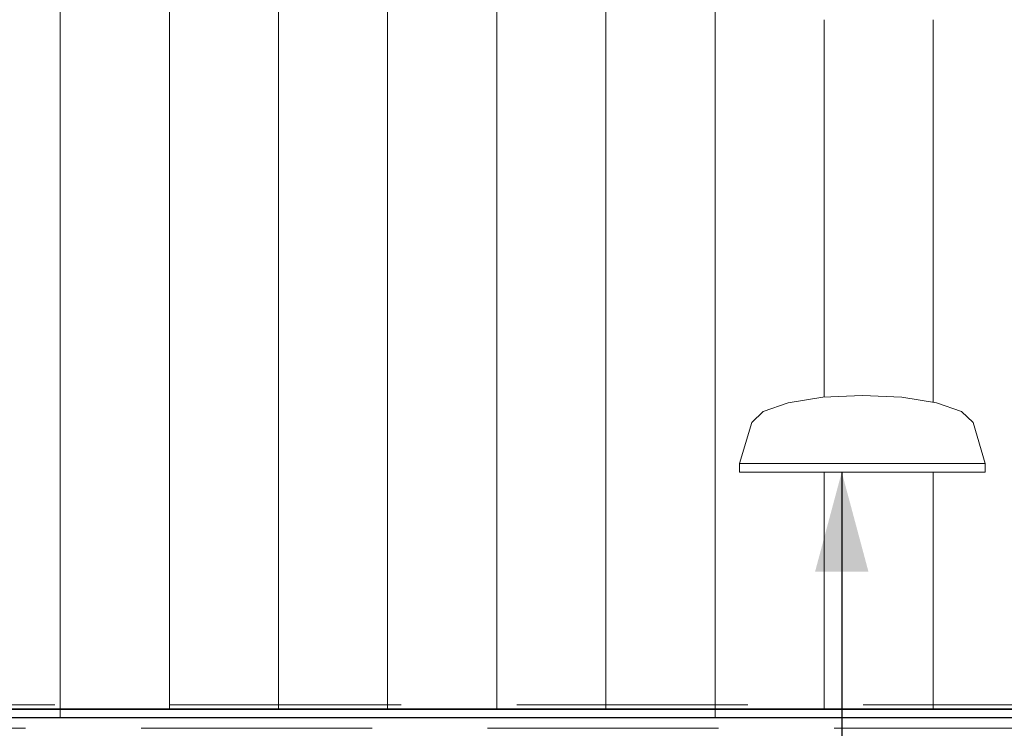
# Model space of a CAD drawing. Header units: millimetres. Extents: x -65 to 293624, y -1905 to 31061.
# Tile 64 of 256: x 42113 to 43016, y 15966 to 16616. Entities that reach past the tile are written whole.
import ezdxf

# ---------------------------------------------------------------- set-up
doc = ezdxf.new("R2010")
doc.units = ezdxf.units.MM
doc.header["$MEASUREMENT"] = 0
doc.linetypes.add('Hidden Line', pattern=[317.5, 211.666667, -105.833333])
for name, color, linetype in [('00 2D joon.AR', 7, 'Continuous'), ('00 Tekst.AR', 7, 'Continuous'), ('1140 Välisvalgustid.AS', 7, 'Continuous'), ('1263 Katuse alusserv.AR', 7, 'Continuous'), ('1264 Katusevarustus.AR', 7, 'Continuous')]:
    doc.layers.add(name, color=color, linetype=linetype)
doc.dimstyles.new('GENERATED_STYLE__1', dxfattribs={"dimtxt": 0.18, "dimasz": 91.2, "dimexe": 0.18, "dimexo": 0.0625, "dimgap": 0, "dimtad": 0, "dimtih": 1, "dimtoh": 1, "dimdec": 4, "dimzin": 0, "dimdsep": 46, "dimcen": 0.09, "dimadec": 0, "dimazin": 0, "dimtfac": 1, "dimtdec": 4, "dimtmove": 0, "dimatfit": 3, "dimldrblk": 'ARROWHEAD_5', "dimfxl": 0, "dimtolj": 1, "dimtzin": 0, "dimarcsym": 0})

# ---------------------------------------------------------------- blocks, each defined once
blk = doc.blocks.new('*X261', base_point=(-38239.04, 12361.43))
at = {"layer": '1263 Katuse alusserv.AR', "color": 7, "linetype": 'Continuous', "lineweight": 13}
for p, q in [((42150.59, 16674.78), (42150.59, 16610.87)), ((42150.59, 16674.78), (42150.59, 16610.87)), ((42250.59, 16674.78), (42250.59, 16610.87)), ((42250.59, 16674.78), (42250.59, 16610.87)), ((42350.59, 16674.78), (42350.59, 16610.87)), ((42350.59, 16674.78), (42350.59, 16610.87)), ((42450.59, 16674.78), (42450.59, 16610.87)), ((42450.59, 16674.78), (42450.59, 16610.87)), ((42550.59, 16674.78), (42550.59, 16610.87)), ((42550.59, 16674.78), (42550.59, 16610.87)), ((42650.59, 16674.78), (42650.59, 16610.87)), ((42650.59, 16674.78), (42650.59, 16610.87)), ((42750.59, 16674.78), (42750.59, 16610.87)), ((42750.59, 16674.78), (42750.59, 16610.87)), ((42850.59, 16616.43), (42850.59, 16610.87)), ((42850.59, 16616.43), (42850.59, 16610.87)), ((42950.59, 16616.43), (42950.59, 16610.87)), ((42950.59, 16616.43), (42950.59, 16610.87)), ((42150.59, 16610.87), (42150.59, 16546.95)), ((42150.59, 16610.87), (42150.59, 16546.95)), ((42250.59, 16610.87), (42250.59, 16546.95)), ((42250.59, 16610.87), (42250.59, 16546.95)), ((42350.59, 16610.87), (42350.59, 16546.95)), ((42350.59, 16610.87), (42350.59, 16546.95)), ((42450.59, 16610.87), (42450.59, 16546.95)), ((42450.59, 16610.87), (42450.59, 16546.95)), ((42550.59, 16610.87), (42550.59, 16546.95)), ((42550.59, 16610.87), (42550.59, 16546.95)), ((42650.59, 16610.87), (42650.59, 16546.95)), ((42650.59, 16610.87), (42650.59, 16546.95)), ((42750.59, 16610.87), (42750.59, 16546.95)), ((42750.59, 16610.87), (42750.59, 16546.95)), ((42850.59, 16610.87), (42850.59, 16546.95)), ((42850.59, 16610.87), (42850.59, 16546.95)), ((42950.59, 16610.87), (42950.59, 16546.95)), ((42950.59, 16610.87), (42950.59, 16546.95)), ((42150.59, 16546.95), (42150.59, 16483.03)), ((42150.59, 16546.95), (42150.59, 16483.03)), ((42250.59, 16546.95), (42250.59, 16483.03)), ((42250.59, 16546.95), (42250.59, 16483.03)), ((42350.59, 16546.95), (42350.59, 16483.03)), ((42350.59, 16546.95), (42350.59, 16483.03)), ((42450.59, 16546.95), (42450.59, 16483.03)), ((42450.59, 16546.95), (42450.59, 16483.03)), ((42550.59, 16546.95), (42550.59, 16483.03)), ((42550.59, 16546.95), (42550.59, 16483.03)), ((42650.59, 16546.95), (42650.59, 16483.03)), ((42650.59, 16546.95), (42650.59, 16483.03)), ((42750.59, 16546.95), (42750.59, 16483.03)), ((42750.59, 16546.95), (42750.59, 16483.03)), ((42850.59, 16546.95), (42850.59, 16483.03)), ((42850.59, 16546.95), (42850.59, 16483.03)), ((42950.59, 16546.95), (42950.59, 16483.03)), ((42950.59, 16546.95), (42950.59, 16483.03)), ((42150.59, 16483.03), (42150.59, 16419.12)), ((42150.59, 16483.03), (42150.59, 16419.12)), ((42250.59, 16483.03), (42250.59, 16419.12)), ((42250.59, 16483.03), (42250.59, 16419.12)), ((42350.59, 16483.03), (42350.59, 16419.12)), ((42350.59, 16483.03), (42350.59, 16419.12)), ((42450.59, 16483.03), (42450.59, 16419.12)), ((42450.59, 16483.03), (42450.59, 16419.12)), ((42550.59, 16483.03), (42550.59, 16419.12)), ((42550.59, 16483.03), (42550.59, 16419.12)), ((42650.59, 16483.03), (42650.59, 16419.12)), ((42650.59, 16483.03), (42650.59, 16419.12)), ((42750.59, 16483.03), (42750.59, 16419.12)), ((42750.59, 16483.03), (42750.59, 16419.12)), ((42850.59, 16483.03), (42850.59, 16419.12)), ((42850.59, 16483.03), (42850.59, 16419.12)), ((42950.59, 16483.03), (42950.59, 16419.12)), ((42950.59, 16483.03), (42950.59, 16419.12)), ((42150.59, 16419.12), (42150.59, 16355.2)), ((42150.59, 16419.12), (42150.59, 16355.2)), ((42250.59, 16419.12), (42250.59, 16355.2)), ((42250.59, 16419.12), (42250.59, 16355.2)), ((42350.59, 16419.12), (42350.59, 16355.2)), ((42350.59, 16419.12), (42350.59, 16355.2)), ((42450.59, 16419.12), (42450.59, 16355.2)), ((42450.59, 16419.12), (42450.59, 16355.2)), ((42550.59, 16419.12), (42550.59, 16355.2)), ((42550.59, 16419.12), (42550.59, 16355.2)), ((42650.59, 16419.12), (42650.59, 16355.2)), ((42650.59, 16419.12), (42650.59, 16355.2)), ((42750.59, 16419.12), (42750.59, 16355.2)), ((42750.59, 16419.12), (42750.59, 16355.2)), ((42850.59, 16419.12), (42850.59, 16355.2)), ((42850.59, 16419.12), (42850.59, 16355.2)), ((42950.59, 16419.12), (42950.59, 16355.2)), ((42950.59, 16419.12), (42950.59, 16355.2)), ((42150.59, 16355.2), (42150.59, 16291.29)), ((42150.59, 16355.2), (42150.59, 16291.29)), ((42250.59, 16355.2), (42250.59, 16291.29)), ((42250.59, 16355.2), (42250.59, 16291.29)), ((42350.59, 16355.2), (42350.59, 16291.29)), ((42350.59, 16355.2), (42350.59, 16291.29)), ((42450.59, 16355.2), (42450.59, 16291.29)), ((42450.59, 16355.2), (42450.59, 16291.29)), ((42550.59, 16355.2), (42550.59, 16291.29)), ((42550.59, 16355.2), (42550.59, 16291.29)), ((42650.59, 16355.2), (42650.59, 16291.29)), ((42650.59, 16355.2), (42650.59, 16291.29)), ((42750.59, 16355.2), (42750.59, 16291.29)), ((42750.59, 16355.2), (42750.59, 16291.29)), ((42850.59, 16355.2), (42850.59, 16291.29)), ((42850.59, 16355.2), (42850.59, 16291.29)), ((42950.59, 16355.2), (42950.59, 16291.29)), ((42950.59, 16355.2), (42950.59, 16291.29)), ((42150.59, 16291.29), (42150.59, 16227.37)), ((42150.59, 16291.29), (42150.59, 16227.37)), ((42250.59, 16291.29), (42250.59, 16227.37)), ((42250.59, 16291.29), (42250.59, 16227.37)), ((42350.59, 16291.29), (42350.59, 16227.37)), ((42350.59, 16291.29), (42350.59, 16227.37)), ((42450.59, 16291.29), (42450.59, 16227.37)), ((42450.59, 16291.29), (42450.59, 16227.37)), ((42550.59, 16291.29), (42550.59, 16227.37)), ((42550.59, 16291.29), (42550.59, 16227.37)), ((42650.59, 16291.29), (42650.59, 16227.37)), ((42650.59, 16291.29), (42650.59, 16227.37)), ((42750.59, 16291.29), (42750.59, 16227.37)), ((42750.59, 16291.29), (42750.59, 16227.37)), ((42850.59, 16291.29), (42850.59, 16270.08)), ((42850.59, 16291.29), (42850.59, 16270.08)), ((42950.59, 16291.29), (42950.59, 16265.38)), ((42950.59, 16291.29), (42950.59, 16265.38)), ((42150.59, 16227.37), (42150.59, 16163.45)), ((42150.59, 16227.37), (42150.59, 16163.45)), ((42250.59, 16227.37), (42250.59, 16163.45)), ((42250.59, 16227.37), (42250.59, 16163.45)), ((42350.59, 16227.37), (42350.59, 16163.45)), ((42350.59, 16227.37), (42350.59, 16163.45)), ((42450.59, 16227.37), (42450.59, 16163.45)), ((42450.59, 16227.37), (42450.59, 16163.45)), ((42550.59, 16227.37), (42550.59, 16163.45)), ((42550.59, 16227.37), (42550.59, 16163.45)), ((42650.59, 16227.37), (42650.59, 16163.45)), ((42650.59, 16227.37), (42650.59, 16163.45)), ((42750.59, 16227.37), (42750.59, 16163.45)), ((42750.59, 16227.37), (42750.59, 16163.45)), ((42850.59, 16201.43), (42850.59, 16163.45)), ((42850.59, 16201.43), (42850.59, 16163.45)), ((42950.59, 16201.43), (42950.59, 16163.45)), ((42950.59, 16201.43), (42950.59, 16163.45)), ((42150.59, 16163.45), (42150.59, 16099.54)), ((42150.59, 16163.45), (42150.59, 16099.54)), ((42250.59, 16163.45), (42250.59, 16099.54)), ((42250.59, 16163.45), (42250.59, 16099.54)), ((42350.59, 16163.45), (42350.59, 16099.54)), ((42350.59, 16163.45), (42350.59, 16099.54)), ((42450.59, 16163.45), (42450.59, 16099.54)), ((42450.59, 16163.45), (42450.59, 16099.54)), ((42550.59, 16163.45), (42550.59, 16099.54)), ((42550.59, 16163.45), (42550.59, 16099.54)), ((42650.59, 16163.45), (42650.59, 16099.54)), ((42650.59, 16163.45), (42650.59, 16099.54)), ((42750.59, 16163.45), (42750.59, 16099.54)), ((42750.59, 16163.45), (42750.59, 16099.54)), ((42850.59, 16163.45), (42850.59, 16099.54)), ((42850.59, 16163.45), (42850.59, 16099.54)), ((42950.59, 16163.45), (42950.59, 16099.54)), ((42950.59, 16163.45), (42950.59, 16099.54)), ((42150.59, 16099.54), (42150.59, 16035.62)), ((42150.59, 16099.54), (42150.59, 16035.62)), ((42250.59, 16099.54), (42250.59, 16035.62)), ((42250.59, 16099.54), (42250.59, 16035.62)), ((42350.59, 16099.54), (42350.59, 16035.62)), ((42350.59, 16099.54), (42350.59, 16035.62)), ((42450.59, 16099.54), (42450.59, 16035.62)), ((42450.59, 16099.54), (42450.59, 16035.62)), ((42550.59, 16099.54), (42550.59, 16035.62)), ((42550.59, 16099.54), (42550.59, 16035.62)), ((42650.59, 16099.54), (42650.59, 16035.62)), ((42650.59, 16099.54), (42650.59, 16035.62)), ((42750.59, 16099.54), (42750.59, 16035.62)), ((42750.59, 16099.54), (42750.59, 16035.62)), ((42850.59, 16099.54), (42850.59, 16035.62)), ((42850.59, 16099.54), (42850.59, 16035.62)), ((42950.59, 16099.54), (42950.59, 16035.62)), ((42950.59, 16099.54), (42950.59, 16035.62)), ((42150.59, 16035.62), (42150.59, 15984.24)), ((42150.59, 16035.62), (42150.59, 15984.24)), ((42250.59, 16035.62), (42250.59, 15984.24)), ((42250.59, 16035.62), (42250.59, 15984.24)), ((42350.59, 16035.62), (42350.59, 15984.24)), ((42350.59, 16035.62), (42350.59, 15984.24)), ((42450.59, 16035.62), (42450.59, 15984.24)), ((42450.59, 16035.62), (42450.59, 15984.24)), ((42550.59, 16035.62), (42550.59, 15984.24)), ((42550.59, 16035.62), (42550.59, 15984.24)), ((42650.59, 16035.62), (42650.59, 15984.24)), ((42650.59, 16035.62), (42650.59, 15984.24)), ((42750.59, 16035.62), (42750.59, 15984.24)), ((42750.59, 16035.62), (42750.59, 15984.24)), ((42850.59, 16035.62), (42850.59, 15984.24)), ((42850.59, 16035.62), (42850.59, 15984.24)), ((42950.59, 16035.62), (42950.59, 15984.24)), ((42950.59, 16035.62), (42950.59, 15984.24))]:
    blk.add_line(p, q, dxfattribs=at)
blk = doc.blocks.new('*X262', base_point=(-38239.04, 12361.43))
at = {"layer": '1263 Katuse alusserv.AR', "color": 7, "linetype": 'Continuous', "lineweight": 13}
for p, q in [((42150.59, 16674.78), (42150.59, 16610.87)), ((42150.59, 16674.78), (42150.59, 16610.87)), ((42250.59, 16674.78), (42250.59, 16610.87)), ((42250.59, 16674.78), (42250.59, 16610.87)), ((42350.59, 16674.78), (42350.59, 16610.87)), ((42350.59, 16674.78), (42350.59, 16610.87)), ((42450.59, 16674.78), (42450.59, 16610.87)), ((42450.59, 16674.78), (42450.59, 16610.87)), ((42550.59, 16674.78), (42550.59, 16610.87)), ((42550.59, 16674.78), (42550.59, 16610.87)), ((42650.59, 16674.78), (42650.59, 16610.87)), ((42650.59, 16674.78), (42650.59, 16610.87)), ((42750.59, 16674.78), (42750.59, 16610.87)), ((42750.59, 16674.78), (42750.59, 16610.87)), ((42850.59, 16616.43), (42850.59, 16610.87)), ((42850.59, 16616.43), (42850.59, 16610.87)), ((42950.59, 16616.43), (42950.59, 16610.87)), ((42950.59, 16616.43), (42950.59, 16610.87)), ((42150.59, 16610.87), (42150.59, 16546.95)), ((42150.59, 16610.87), (42150.59, 16546.95)), ((42250.59, 16610.87), (42250.59, 16546.95)), ((42250.59, 16610.87), (42250.59, 16546.95)), ((42350.59, 16610.87), (42350.59, 16546.95)), ((42350.59, 16610.87), (42350.59, 16546.95)), ((42450.59, 16610.87), (42450.59, 16546.95)), ((42450.59, 16610.87), (42450.59, 16546.95)), ((42550.59, 16610.87), (42550.59, 16546.95)), ((42550.59, 16610.87), (42550.59, 16546.95)), ((42650.59, 16610.87), (42650.59, 16546.95)), ((42650.59, 16610.87), (42650.59, 16546.95)), ((42750.59, 16610.87), (42750.59, 16546.95)), ((42750.59, 16610.87), (42750.59, 16546.95)), ((42850.59, 16610.87), (42850.59, 16546.95)), ((42850.59, 16610.87), (42850.59, 16546.95)), ((42950.59, 16610.87), (42950.59, 16546.95)), ((42950.59, 16610.87), (42950.59, 16546.95)), ((42150.59, 16546.95), (42150.59, 16483.03)), ((42150.59, 16546.95), (42150.59, 16483.03)), ((42250.59, 16546.95), (42250.59, 16483.03)), ((42250.59, 16546.95), (42250.59, 16483.03)), ((42350.59, 16546.95), (42350.59, 16483.03)), ((42350.59, 16546.95), (42350.59, 16483.03)), ((42450.59, 16546.95), (42450.59, 16483.03)), ((42450.59, 16546.95), (42450.59, 16483.03)), ((42550.59, 16546.95), (42550.59, 16483.03)), ((42550.59, 16546.95), (42550.59, 16483.03)), ((42650.59, 16546.95), (42650.59, 16483.03)), ((42650.59, 16546.95), (42650.59, 16483.03)), ((42750.59, 16546.95), (42750.59, 16483.03)), ((42750.59, 16546.95), (42750.59, 16483.03)), ((42850.59, 16546.95), (42850.59, 16483.03)), ((42850.59, 16546.95), (42850.59, 16483.03)), ((42950.59, 16546.95), (42950.59, 16483.03)), ((42950.59, 16546.95), (42950.59, 16483.03)), ((42150.59, 16483.03), (42150.59, 16419.12)), ((42150.59, 16483.03), (42150.59, 16419.12)), ((42250.59, 16483.03), (42250.59, 16419.12)), ((42250.59, 16483.03), (42250.59, 16419.12)), ((42350.59, 16483.03), (42350.59, 16419.12)), ((42350.59, 16483.03), (42350.59, 16419.12)), ((42450.59, 16483.03), (42450.59, 16419.12)), ((42450.59, 16483.03), (42450.59, 16419.12)), ((42550.59, 16483.03), (42550.59, 16419.12)), ((42550.59, 16483.03), (42550.59, 16419.12)), ((42650.59, 16483.03), (42650.59, 16419.12)), ((42650.59, 16483.03), (42650.59, 16419.12)), ((42750.59, 16483.03), (42750.59, 16419.12)), ((42750.59, 16483.03), (42750.59, 16419.12)), ((42850.59, 16483.03), (42850.59, 16419.12)), ((42850.59, 16483.03), (42850.59, 16419.12)), ((42950.59, 16483.03), (42950.59, 16419.12)), ((42950.59, 16483.03), (42950.59, 16419.12)), ((42150.59, 16419.12), (42150.59, 16355.2)), ((42150.59, 16419.12), (42150.59, 16355.2)), ((42250.59, 16419.12), (42250.59, 16355.2)), ((42250.59, 16419.12), (42250.59, 16355.2)), ((42350.59, 16419.12), (42350.59, 16355.2)), ((42350.59, 16419.12), (42350.59, 16355.2)), ((42450.59, 16419.12), (42450.59, 16355.2)), ((42450.59, 16419.12), (42450.59, 16355.2)), ((42550.59, 16419.12), (42550.59, 16355.2)), ((42550.59, 16419.12), (42550.59, 16355.2)), ((42650.59, 16419.12), (42650.59, 16355.2)), ((42650.59, 16419.12), (42650.59, 16355.2)), ((42750.59, 16419.12), (42750.59, 16355.2)), ((42750.59, 16419.12), (42750.59, 16355.2)), ((42850.59, 16419.12), (42850.59, 16355.2)), ((42850.59, 16419.12), (42850.59, 16355.2)), ((42950.59, 16419.12), (42950.59, 16355.2)), ((42950.59, 16419.12), (42950.59, 16355.2)), ((42150.59, 16355.2), (42150.59, 16291.29)), ((42150.59, 16355.2), (42150.59, 16291.29)), ((42250.59, 16355.2), (42250.59, 16291.29)), ((42250.59, 16355.2), (42250.59, 16291.29)), ((42350.59, 16355.2), (42350.59, 16291.29)), ((42350.59, 16355.2), (42350.59, 16291.29)), ((42450.59, 16355.2), (42450.59, 16291.29)), ((42450.59, 16355.2), (42450.59, 16291.29)), ((42550.59, 16355.2), (42550.59, 16291.29)), ((42550.59, 16355.2), (42550.59, 16291.29)), ((42650.59, 16355.2), (42650.59, 16291.29)), ((42650.59, 16355.2), (42650.59, 16291.29)), ((42750.59, 16355.2), (42750.59, 16291.29)), ((42750.59, 16355.2), (42750.59, 16291.29)), ((42850.59, 16355.2), (42850.59, 16291.29)), ((42850.59, 16355.2), (42850.59, 16291.29)), ((42950.59, 16355.2), (42950.59, 16291.29)), ((42950.59, 16355.2), (42950.59, 16291.29)), ((42150.59, 16291.29), (42150.59, 16227.37)), ((42150.59, 16291.29), (42150.59, 16227.37)), ((42250.59, 16291.29), (42250.59, 16227.37)), ((42250.59, 16291.29), (42250.59, 16227.37)), ((42350.59, 16291.29), (42350.59, 16227.37)), ((42350.59, 16291.29), (42350.59, 16227.37)), ((42450.59, 16291.29), (42450.59, 16227.37)), ((42450.59, 16291.29), (42450.59, 16227.37)), ((42550.59, 16291.29), (42550.59, 16227.37)), ((42550.59, 16291.29), (42550.59, 16227.37)), ((42650.59, 16291.29), (42650.59, 16227.37)), ((42650.59, 16291.29), (42650.59, 16227.37)), ((42750.59, 16291.29), (42750.59, 16227.37)), ((42750.59, 16291.29), (42750.59, 16227.37)), ((42850.59, 16291.29), (42850.59, 16270.08)), ((42850.59, 16291.29), (42850.59, 16270.08)), ((42950.59, 16291.29), (42950.59, 16265.38)), ((42950.59, 16291.29), (42950.59, 16265.38)), ((42150.59, 16227.37), (42150.59, 16163.45)), ((42150.59, 16227.37), (42150.59, 16163.45)), ((42250.59, 16227.37), (42250.59, 16163.45)), ((42250.59, 16227.37), (42250.59, 16163.45)), ((42350.59, 16227.37), (42350.59, 16163.45)), ((42350.59, 16227.37), (42350.59, 16163.45)), ((42450.59, 16227.37), (42450.59, 16163.45)), ((42450.59, 16227.37), (42450.59, 16163.45)), ((42550.59, 16227.37), (42550.59, 16163.45)), ((42550.59, 16227.37), (42550.59, 16163.45)), ((42650.59, 16227.37), (42650.59, 16163.45)), ((42650.59, 16227.37), (42650.59, 16163.45)), ((42750.59, 16227.37), (42750.59, 16163.45)), ((42750.59, 16227.37), (42750.59, 16163.45)), ((42850.59, 16201.43), (42850.59, 16163.45)), ((42850.59, 16201.43), (42850.59, 16163.45)), ((42950.59, 16201.43), (42950.59, 16163.45)), ((42950.59, 16201.43), (42950.59, 16163.45)), ((42150.59, 16163.45), (42150.59, 16099.54)), ((42150.59, 16163.45), (42150.59, 16099.54)), ((42250.59, 16163.45), (42250.59, 16099.54)), ((42250.59, 16163.45), (42250.59, 16099.54)), ((42350.59, 16163.45), (42350.59, 16099.54)), ((42350.59, 16163.45), (42350.59, 16099.54)), ((42450.59, 16163.45), (42450.59, 16099.54)), ((42450.59, 16163.45), (42450.59, 16099.54)), ((42550.59, 16163.45), (42550.59, 16099.54)), ((42550.59, 16163.45), (42550.59, 16099.54)), ((42650.59, 16163.45), (42650.59, 16099.54)), ((42650.59, 16163.45), (42650.59, 16099.54)), ((42750.59, 16163.45), (42750.59, 16099.54)), ((42750.59, 16163.45), (42750.59, 16099.54)), ((42850.59, 16163.45), (42850.59, 16099.54)), ((42850.59, 16163.45), (42850.59, 16099.54)), ((42950.59, 16163.45), (42950.59, 16099.54)), ((42950.59, 16163.45), (42950.59, 16099.54)), ((42150.59, 16099.54), (42150.59, 16035.62)), ((42150.59, 16099.54), (42150.59, 16035.62)), ((42250.59, 16099.54), (42250.59, 16035.62)), ((42250.59, 16099.54), (42250.59, 16035.62)), ((42350.59, 16099.54), (42350.59, 16035.62)), ((42350.59, 16099.54), (42350.59, 16035.62)), ((42450.59, 16099.54), (42450.59, 16035.62)), ((42450.59, 16099.54), (42450.59, 16035.62)), ((42550.59, 16099.54), (42550.59, 16035.62)), ((42550.59, 16099.54), (42550.59, 16035.62)), ((42650.59, 16099.54), (42650.59, 16035.62)), ((42650.59, 16099.54), (42650.59, 16035.62)), ((42750.59, 16099.54), (42750.59, 16035.62)), ((42750.59, 16099.54), (42750.59, 16035.62)), ((42850.59, 16099.54), (42850.59, 16035.62)), ((42850.59, 16099.54), (42850.59, 16035.62)), ((42950.59, 16099.54), (42950.59, 16035.62)), ((42950.59, 16099.54), (42950.59, 16035.62)), ((42150.59, 16035.62), (42150.59, 15984.24)), ((42150.59, 16035.62), (42150.59, 15984.24)), ((42250.59, 16035.62), (42250.59, 15984.24)), ((42250.59, 16035.62), (42250.59, 15984.24)), ((42350.59, 16035.62), (42350.59, 15984.24)), ((42350.59, 16035.62), (42350.59, 15984.24)), ((42450.59, 16035.62), (42450.59, 15984.24)), ((42450.59, 16035.62), (42450.59, 15984.24)), ((42550.59, 16035.62), (42550.59, 15984.24)), ((42550.59, 16035.62), (42550.59, 15984.24)), ((42650.59, 16035.62), (42650.59, 15984.24)), ((42650.59, 16035.62), (42650.59, 15984.24)), ((42750.59, 16035.62), (42750.59, 15984.24)), ((42750.59, 16035.62), (42750.59, 15984.24)), ((42850.59, 16035.62), (42850.59, 15984.24)), ((42850.59, 16035.62), (42850.59, 15984.24)), ((42950.59, 16035.62), (42950.59, 15984.24)), ((42950.59, 16035.62), (42950.59, 15984.24))]:
    blk.add_line(p, q, dxfattribs=at)
blk = doc.blocks.new('*X269', base_point=(-38239.04, 12361.43))
at = {"layer": '1263 Katuse alusserv.AR', "color": 7, "linetype": 'Continuous', "lineweight": 13}
for p, q in [((42150.59, 15983.67), (42150.59, 15976.3)), ((42750.59, 15983.67), (42750.59, 15976.3))]:
    blk.add_line(p, q, dxfattribs=at)
blk = doc.blocks.new('*X270', base_point=(-38239.04, 12361.43))
at = {"layer": '1263 Katuse alusserv.AR', "color": 7, "linetype": 'Continuous', "lineweight": 13}
for p, q in [((42150.59, 15983.67), (42150.59, 15976.3)), ((42750.59, 15983.67), (42750.59, 15976.3))]:
    blk.add_line(p, q, dxfattribs=at)
blk = doc.blocks.new('*X273', base_point=(-38239.04, 12361.43))
at = {"layer": '1263 Katuse alusserv.AR', "color": 7, "linetype": 'Continuous', "lineweight": 13}
for p, q in [((42150.59, 15976.3), (42150.59, 15975.94)), ((42150.59, 15976.3), (42150.59, 15975.94)), ((42250.59, 15976.3), (42250.59, 15975.94)), ((42250.59, 15976.3), (42250.59, 15975.94)), ((42350.59, 15976.3), (42350.59, 15975.94)), ((42350.59, 15976.3), (42350.59, 15975.94)), ((42450.59, 15976.3), (42450.59, 15975.94)), ((42450.59, 15976.3), (42450.59, 15975.94)), ((42550.59, 15976.3), (42550.59, 15975.94)), ((42550.59, 15976.3), (42550.59, 15975.94)), ((42650.59, 15976.3), (42650.59, 15975.94)), ((42650.59, 15976.3), (42650.59, 15975.94)), ((42750.59, 15976.3), (42750.59, 15975.94)), ((42750.59, 15976.3), (42750.59, 15975.94)), ((42850.59, 15976.3), (42850.59, 15975.94)), ((42850.59, 15976.3), (42850.59, 15975.94)), ((42950.59, 15976.3), (42950.59, 15975.94)), ((42950.59, 15976.3), (42950.59, 15975.94))]:
    blk.add_line(p, q, dxfattribs=at)
blk = doc.blocks.new('*X274', base_point=(-38239.04, 12361.43))
at = {"layer": '1263 Katuse alusserv.AR', "color": 7, "linetype": 'Continuous', "lineweight": 13}
for p, q in [((42150.59, 15976.3), (42150.59, 15975.94)), ((42150.59, 15976.3), (42150.59, 15975.94)), ((42250.59, 15976.3), (42250.59, 15975.94)), ((42250.59, 15976.3), (42250.59, 15975.94)), ((42350.59, 15976.3), (42350.59, 15975.94)), ((42350.59, 15976.3), (42350.59, 15975.94)), ((42450.59, 15976.3), (42450.59, 15975.94)), ((42450.59, 15976.3), (42450.59, 15975.94)), ((42550.59, 15976.3), (42550.59, 15975.94)), ((42550.59, 15976.3), (42550.59, 15975.94)), ((42650.59, 15976.3), (42650.59, 15975.94)), ((42650.59, 15976.3), (42650.59, 15975.94)), ((42750.59, 15976.3), (42750.59, 15975.94)), ((42750.59, 15976.3), (42750.59, 15975.94)), ((42850.59, 15976.3), (42850.59, 15975.94)), ((42850.59, 15976.3), (42850.59, 15975.94)), ((42950.59, 15976.3), (42950.59, 15975.94)), ((42950.59, 15976.3), (42950.59, 15975.94))]:
    blk.add_line(p, q, dxfattribs=at)
blk = doc.blocks.new('Section Element_243_2', base_point=(-38239.04, 12361.43))
at = {"layer": '1263 Katuse alusserv.AR', "color": 7, "linetype": 'Continuous', "lineweight": 13}
for p, q in [((42817.76, 16264.89), (42849.51, 16270.03)), ((42849.51, 16270.03), (42885.69, 16271.79)), ((42885.69, 16271.79), (42921.87, 16270.03)), ((42921.87, 16270.03), (42953.62, 16264.89)), ((42794.74, 16256.89), (42817.76, 16264.89)), ((42953.62, 16264.89), (42976.63, 16256.89)), ((42784.3, 16246.93), (42794.74, 16256.89)), ((42976.63, 16256.89), (42987.08, 16246.93)), ((28538.91, 15984.24), (43415.59, 15984.24)), ((28484.89, 15975.94), (43415.59, 15975.94)), ((43415.59, 15976.3), (28487.64, 15976.3))]:
    blk.add_line(p, q, dxfattribs=at)
at = {"layer": '1263 Katuse alusserv.AR', "lineweight": 0}
for name in ['*X261', '*X262', '*X269', '*X270', '*X273', '*X274']:
    blk.add_blockref(name, (-38239.04, 12361.43), dxfattribs=at)
blk = doc.blocks.new('Section Element_265_2', base_point=(-38239.04, 12361.43))
at = {"layer": '1140 Välisvalgustid.AS', "color": 7, "linetype": 'Continuous', "lineweight": 13}
for p, q in [((42773.19, 16209.43), (42784.3, 16246.93)), ((42998.19, 16209.43), (42987.08, 16246.93)), ((42773.19, 16201.43), (42773.19, 16209.43)), ((42781.75, 16209.43), (42773.19, 16209.43)), ((42806.14, 16209.43), (42781.75, 16209.43)), ((42842.64, 16209.43), (42806.14, 16209.43)), ((42885.69, 16209.43), (42842.64, 16209.43)), ((42928.74, 16209.43), (42885.69, 16209.43)), ((42965.24, 16209.43), (42928.74, 16209.43)), ((42989.62, 16209.43), (42965.24, 16209.43)), ((42998.19, 16209.43), (42989.62, 16209.43)), ((42998.19, 16201.43), (42998.19, 16209.43)), ((42781.75, 16201.43), (42773.19, 16201.43)), ((42806.14, 16201.43), (42781.75, 16201.43)), ((42842.64, 16201.43), (42806.14, 16201.43)), ((42885.69, 16201.43), (42842.64, 16201.43)), ((42928.74, 16201.43), (42885.69, 16201.43)), ((42965.24, 16201.43), (42928.74, 16201.43)), ((42989.62, 16201.43), (42965.24, 16201.43)), ((42998.19, 16201.43), (42989.62, 16201.43))]:
    blk.add_line(p, q, dxfattribs=at)
blk = doc.blocks.new('Section Element_1029_2', base_point=(-38239.04, 12361.43))
at = {"layer": '1264 Katusevarustus.AR', "color": 7, "linetype": 'Continuous', "lineweight": 13}
for p, q in [((28529.38, 15983.67), (43415.59, 15983.67)), ((28469.04, 15975.91), (43415.59, 15975.91))]:
    blk.add_line(p, q, dxfattribs=at)
blk = doc.blocks.new('ARROWHEAD_5')
at = {"linetype": 'Continuous', "lineweight": 0}
blk.add_hatch(color=0, dxfattribs=at).paths.add_polyline_path([(-1, 0.2679), (0, 0), (-1, -0.2679)])
at = {"color": 0, "linetype": 'Continuous', "lineweight": 0}
blk.add_line((0, 0), (-1, 0), dxfattribs=at)

msp = doc.modelspace()

# ---------------------------------------------------------------- linework, layer by layer
at = {"layer": '00 2D joon.AR', "color": 41, "linetype": 'Hidden Line', "lineweight": 13, "true_color": 0xffeda8, "flags": 128}
msp.add_lwpolyline([(43415.59, 15988), (28543.41, 15988), (28543.41, 15966.43), (43415.59, 15966.43)], close=True, dxfattribs=at)

# ---------------------------------------------------------------- block references
at = {"layer": '1140 Välisvalgustid.AS', "lineweight": 0}
msp.add_blockref('Section Element_265_2', (-38239.04, 12361.43), dxfattribs=at)
at = {"layer": '1263 Katuse alusserv.AR', "lineweight": 0}
msp.add_blockref('Section Element_243_2', (-38239.04, 12361.43), dxfattribs=at)
at = {"layer": '1264 Katusevarustus.AR', "lineweight": 0}
msp.add_blockref('Section Element_1029_2', (-38239.04, 12361.43), dxfattribs=at)

# ---------------------------------------------------------------- leaders
at = {"layer": '00 Tekst.AR', "color": 7, "linetype": 'Continuous', "lineweight": 13, "annotation_type": 0, "has_hookline": 1, "hookline_direction": 1, "text_width": 2340.71}
msp.add_leader([(42866.76, 16201.43), (42866.76, 15277.07), (42712.57, 15277.07)], dimstyle='GENERATED_STYLE__1', dxfattribs=at)

doc.saveas('drawing.dxf')
